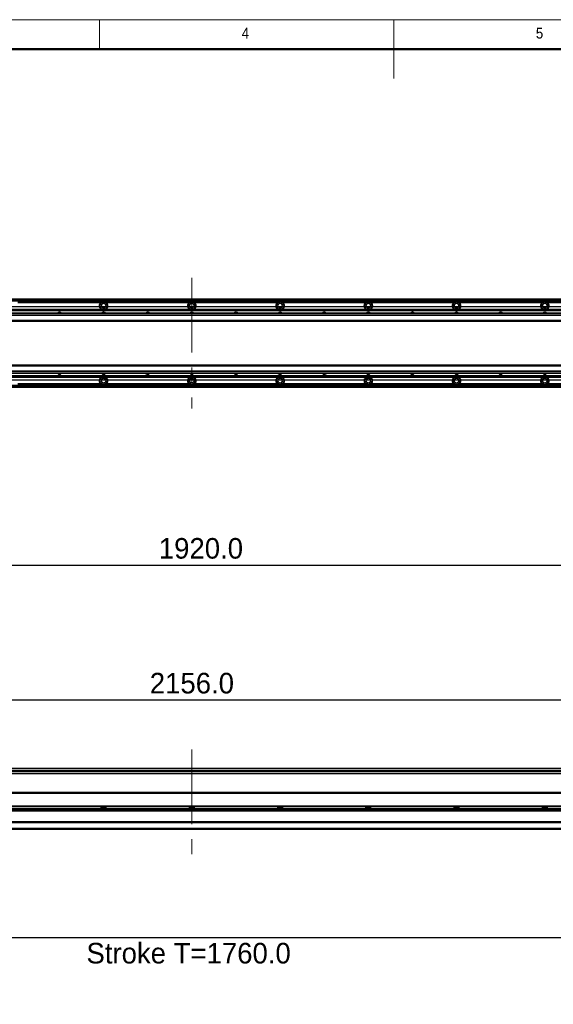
# Model space of a CAD drawing. Header units: millimetres. Extents: x 40 to 3320, y 40 to 2336.
# Tile 7 of 12: x 1171 to 1897, y 997 to 2336. Entities that reach past the tile are written whole.
import ezdxf

# ---------------------------------------------------------------- set-up
doc = ezdxf.new("R2010")
doc.units = ezdxf.units.MM
doc.header["$LTSCALE"] = 8
doc.header["$PDSIZE"] = -1
doc.linetypes.add('CENTERX2', pattern=[20.32, 12.7, -2.54, 2.54, -2.54])
doc.layers.add('黑色实线', color=7, linetype='Continuous')
doc.styles.add('SLDTEXTSTYLE1', font='Gothic.ttf', dxfattribs={"width": 0.913})
doc.styles.add('SLDTEXTSTYLE8', font='txt')
doc.dimstyles.new('SLDDIMSTYLE0', dxfattribs={"dimtxt": 28, "dimasz": 16, "dimexe": 0, "dimexo": 0.0625, "dimgap": 7, "dimtad": 2, "dimdec": 1, "dimrnd": 1e-09, "dimzin": 4, "dimdsep": 46, "dimtxsty": 'SLDTEXTSTYLE8', "dimsah": 1, "dimcen": 0.09, "dimadec": 0, "dimazin": 1, "dimtfac": 1, "dimtdec": 1, "dimtmove": 0, "dimatfit": 0, "dimfxl": 0, "dimfrac": 2, "dimtolj": 1, "dimtzin": 12, "dimarcsym": 0})
doc.dimstyles.new('SLDDIMSTYLE5', dxfattribs={"dimtxt": 28, "dimasz": 16, "dimexe": 0, "dimexo": 0.0625, "dimgap": 7, "dimtad": 2, "dimdec": 1, "dimrnd": 1e-09, "dimzin": 4, "dimdsep": 46, "dimtxsty": 'SLDTEXTSTYLE8', "dimsah": 1, "dimcen": 0.09, "dimadec": 0, "dimazin": 1, "dimtfac": 1, "dimtdec": 1, "dimtofl": 0, "dimtmove": 0, "dimatfit": 3, "dimfxl": 0, "dimfrac": 2, "dimtolj": 1, "dimtzin": 12, "dimarcsym": 0})

# ---------------------------------------------------------------- blocks, each defined once
blk = doc.blocks.new('_D_8')
at = {"layer": '黑色实线'}
for p, q in [((2563.5, 1945.9), (2563.5, 1977.9)), ((506.7, 1945.9), (2571.5, 1945.9)), ((2563.5, 1845.9), (2563.5, 1945.9)), ((506.7, 1845.9), (2571.5, 1845.9)), ((2563.5, 1845.9), (2563.5, 1813.9))]:
    blk.add_line(p, q, dxfattribs=at)
for points in [[(2563.5, 1945.9), (2565.9, 1961.9), (2561.1, 1961.9)], [(2563.5, 1845.9), (2561.1, 1829.9), (2565.9, 1829.9)]]:
    blk.add_solid(points, dxfattribs=at)
at = {"layer": '黑色实线', "insert": (2526.8, 1853.4), "char_height": 28, "attachment_point": 1, "rotation": 90, "style": 'SLDTEXTSTYLE8'}
blk.add_mtext('100.0', dxfattribs=at)
blk = doc.blocks.new('_D_18')
at = {"layer": '黑色实线'}
for p, q in [((445.5, 1784.8), (445.5, 1586.2)), ((2365.5, 1784.8), (2365.5, 1586.2)), ((445.5, 1594.2), (2365.5, 1594.2))]:
    blk.add_line(p, q, dxfattribs=at)
for points in [[(445.5, 1594.2), (461.5, 1591.8), (461.5, 1596.6)], [(2365.5, 1594.2), (2349.5, 1596.6), (2349.5, 1591.8)]]:
    blk.add_solid(points, dxfattribs=at)
at = {"layer": '黑色实线', "insert": (1360.6, 1630.9), "char_height": 28, "attachment_point": 1, "style": 'SLDTEXTSTYLE8'}
blk.add_mtext('1920.0', dxfattribs=at)
blk = doc.blocks.new('_D_19')
at = {"layer": '黑色实线'}
for p, q in [((327.5, 1302.5), (327.5, 1418.8)), ((327.5, 1410.8), (2483.5, 1410.8)), ((2483.5, 1302.5), (2483.5, 1418.8))]:
    blk.add_line(p, q, dxfattribs=at)
for points in [[(327.5, 1410.8), (343.5, 1408.4), (343.5, 1413.2)], [(2483.5, 1410.8), (2467.5, 1413.2), (2467.5, 1408.4)]]:
    blk.add_solid(points, dxfattribs=at)
at = {"layer": '黑色实线', "insert": (1348.3, 1447.5), "char_height": 28, "attachment_point": 1, "style": 'SLDTEXTSTYLE8'}
blk.add_mtext('2156.0', dxfattribs=at)
blk = doc.blocks.new('_D_24')
at = {"layer": 'Defpoints', "color": 0}
for p in [(509, 1287.9), (2269, 1284.4), (509, 1087.2)]:
    blk.add_point(p, dxfattribs=at)
at = {"layer": '黑色实线', "color": 0, "lineweight": -2}
for p, q in [((509, 1287.8), (509, 1087.2)), ((2269, 1284.3), (2269, 1087.2)), ((2253, 1087.2), (525, 1087.2))]:
    blk.add_line(p, q, dxfattribs=at)
at = {"layer": '黑色实线', "color": 0}
for points in [[(525, 1089.8), (525, 1084.5), (509, 1087.2)], [(2253, 1089.8), (2253, 1084.5), (2269, 1087.2)]]:
    blk.add_solid(points, dxfattribs=at)
at = {"layer": '黑色实线', "color": 0, "insert": (1401.1, 1080.2), "char_height": 28, "attachment_point": 2, "style": 'SLDTEXTSTYLE8'}
blk.add_mtext('\\A1;Stroke T=1760.0', dxfattribs=at)

msp = doc.modelspace()

# ---------------------------------------------------------------- linework, layer by layer
at = {"color": 7, "linetype": 'Continuous', "lineweight": 18}
for p, q in [((3320, 2336), (40, 2336)), ((1280, 2296), (1280, 2336)), ((1680, 2336), (1680, 2256)), ((80, 2296), (3280, 2296))]:
    msp.add_line(p, q, dxfattribs=at)
at = {"color": 7, "linetype": 'Continuous', "lineweight": 50}
msp.add_line((3280, 2296), (80, 2296), dxfattribs=at)
at = {"color": 7, "linetype": 'Continuous', "lineweight": 35}
for p, q in [((2326.0144926, 1955.9525148), (485.0144721, 1955.9525148)), ((485.0144721, 1955.7525152), (2326.0144926, 1955.7525152)), ((485.0144721, 1955.5525155), (2326.0144926, 1955.5525155)), ((2326.0144926, 1955.4525138), (485.0144721, 1955.4525138)), ((2326.0144926, 1953.4473763), (485.0144721, 1953.4473763)), ((1282.3449112, 1951.447376), (1168.6840988, 1951.447376)), ((1402.3449159, 1951.447376), (1288.6841035, 1951.447376)), ((1522.3449207, 1951.447376), (1408.6839891, 1951.447376)), ((1642.3449255, 1951.447376), (1528.6839939, 1951.447376)), ((1762.3449302, 1951.447376), (1648.6839986, 1951.447376)), ((1882.344935, 1951.447376), (1768.6840034, 1951.447376)), ((2002.3449398, 1951.447376), (1888.6840082, 1951.447376)), ((2451.0144926, 1936.9525136), (360.0144721, 1936.9525136)), ((2451.0144926, 1933.9525112), (360.0144721, 1933.9525112)), ((510.5144716, 1941.9473753), (2300.5144334, 1941.9473753)), ((510.5144716, 1941.6543552), (2300.5144334, 1941.6543552)), ((510.5144716, 1940.7554948), (2300.5144334, 1940.7554948)), ((510.5144716, 1940.4624746), (2300.5144334, 1940.4624746)), ((2451.0144926, 1926.9525101), (360.0144721, 1926.9525101)), ((360.0144721, 1925.9525099), (2451.0144926, 1925.9525099)), ((2451.0144926, 1865.952515), (360.0144721, 1865.952515)), ((2451.0144926, 1864.9525167), (360.0144721, 1864.9525167)), ((2451.0144926, 1857.9525174), (360.0144721, 1857.9525174)), ((2451.0144926, 1854.952515), (360.0144721, 1854.952515)), ((510.5144716, 1851.4425502), (2300.5144334, 1851.4425502)), ((510.5144716, 1851.1495338), (2300.5144334, 1851.1495338)), ((510.5144716, 1850.2506697), (2300.5144334, 1850.2506697)), ((510.5144716, 1849.9576532), (2300.5144334, 1849.9576532)), ((2297.0144487, 1838.4576523), (516.0144604, 1838.4576523)), ((2297.0144487, 1835.9525138), (516.0144604, 1835.9525138)), ((1282.3449112, 1840.4576526), (1168.6840988, 1840.4576526)), ((1402.3449159, 1840.4576526), (1288.6841035, 1840.4576526)), ((1522.3449207, 1840.4576526), (1408.6839891, 1840.4576526)), ((1642.3449255, 1840.4576526), (1528.6839939, 1840.4576526)), ((1762.3449302, 1840.4576526), (1648.6839986, 1840.4576526)), ((1882.344935, 1840.4576526), (1768.6840034, 1840.4576526)), ((2002.3449398, 1840.4576526), (1888.6840082, 1840.4576526)), ((2451.0144926, 1317.2313724), (360.0144721, 1317.2313724)), ((2297.0144487, 1310.7313741), (516.0144604, 1310.7313741)), ((2269.0145708, 1284.8213803), (455.5144644, 1284.8213803)), ((505.3644813, 1284.8813761), (2269.0145708, 1284.8813761)), ((2326.2712694, 1259.8213753), (484.757576, 1259.8213753)), ((2325.5145288, 1266.2782673), (485.5144656, 1266.2782673)), ((2325.5145288, 1262.8782675), (485.5144656, 1262.8782675)), ((1282.3449112, 1266.2782673), (1282.3449112, 1262.8782675)), ((1288.6841035, 1264.878726), (1282.3449112, 1264.878726)), ((1288.6841035, 1262.8782675), (1288.6841035, 1266.2782673)), ((1402.3449159, 1266.2782673), (1402.3449159, 1262.8782675)), ((1408.6839891, 1264.878726), (1402.3449159, 1264.878726)), ((1408.6839891, 1262.8782675), (1408.6839891, 1266.2782673)), ((1522.3449207, 1266.2782673), (1522.3449207, 1262.8782675)), ((1528.6839939, 1264.878726), (1522.3449207, 1264.878726)), ((1528.6839939, 1262.8782675), (1528.6839939, 1266.2782673)), ((1642.3449255, 1266.2782673), (1642.3449255, 1262.8782675)), ((1648.6839986, 1264.878726), (1642.3449255, 1264.878726)), ((1648.6839986, 1262.8782675), (1648.6839986, 1266.2782673)), ((1762.3449302, 1266.2782673), (1762.3449302, 1262.8782675)), ((1768.6840034, 1264.878726), (1762.3449302, 1264.878726)), ((1768.6840034, 1262.8782675), (1768.6840034, 1266.2782673)), ((1882.344935, 1266.2782673), (1882.344935, 1262.8782675)), ((1888.6840082, 1264.878726), (1882.344935, 1264.878726)), ((1888.6840082, 1262.8782675), (1888.6840082, 1266.2782673)), ((2471.5144373, 1244.8213749), (339.5144678, 1244.8213749)), ((2471.5144373, 1243.8213748), (339.5144678, 1243.8213748)), ((2471.5144373, 1235.8813746), (339.5144678, 1235.8813746)), ((2471.5144373, 1234.8813744), (339.5144678, 1234.8813744))]:
    msp.add_line(p, q, dxfattribs=at)
at = {"color": 8, "linetype": 'Continuous', "lineweight": 35}
for p, q in [((2326.0144926, 1954.9525128), (485.0144721, 1954.9525128)), ((2297.0144487, 1836.9525121), (516.0144604, 1836.9525121)), ((2300.5144334, 1314.2313738), (510.5144716, 1314.2313738)), ((2300.5144334, 1313.7313727), (510.5144716, 1313.7313727)), ((2269.5743776, 1283.8213783), (455.5144644, 1283.8213783)), ((2325.5145288, 1260.8213745), (485.5144656, 1260.8213745))]:
    msp.add_line(p, q, dxfattribs=at)
at = {"color": 7, "linetype": 'Continuous', "lineweight": 35}
for centre in [(1285.5144678, 1946.9525138), (1405.5144678, 1946.9525138), (1525.5144678, 1946.9525138), (1645.5144678, 1946.9525138), (1765.5144678, 1946.9525138), (1885.5144678, 1946.9525138), (1285.5144678, 1844.9525138), (1405.5144678, 1844.9525138), (1525.5144678, 1844.9525138), (1645.5144678, 1844.9525138), (1765.5144678, 1844.9525138), (1885.5144678, 1844.9525138)]:
    msp.add_circle(centre, 3.3, dxfattribs=at)
for centre, radius, start, end in [((1285.5144678, 1946.9525138), 5.5, 125.1897877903, 245.5088204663), ((1285.5144678, 1946.9525138), 5.5, 294.4911795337, 54.8102122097), ((1405.5144678, 1946.9525138), 5.5, 125.1897877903, 245.5088204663), ((1405.5144678, 1946.9525138), 5.5, 294.4911795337, 54.8102122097), ((1525.5144678, 1946.9525138), 5.5, 125.1897877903, 245.5088204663), ((1525.5144678, 1946.9525138), 5.5, 294.4911795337, 54.8102122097), ((1645.5144678, 1946.9525138), 5.5, 125.1897877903, 245.5088204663), ((1645.5144678, 1946.9525138), 5.5, 294.4911795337, 54.8102122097), ((1765.5144678, 1946.9525138), 5.5, 125.1897877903, 245.5088204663), ((1765.5144678, 1946.9525138), 5.5, 294.4911795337, 54.8102122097), ((1885.5144678, 1946.9525138), 5.5, 125.1897877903, 245.5088204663), ((1885.5144678, 1946.9525138), 5.5, 294.4911795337, 54.8102122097), ((1225.5144678, 1934.4473757), 3.75, 41.9157203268, 138.0842796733), ((1285.5144678, 1934.4473757), 3.75, 41.9157203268, 138.0842796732), ((1345.5144678, 1934.4473757), 3.75, 41.9157203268, 138.0842796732), ((1405.5144678, 1934.4473757), 3.75, 41.9157203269, 138.0842796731), ((1465.5144678, 1934.4473757), 3.75, 41.9157203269, 138.0842796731), ((1525.5144678, 1934.4473757), 3.75, 41.915720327, 138.084279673), ((1585.5144678, 1934.4473757), 3.75, 41.915720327, 138.084279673), ((1645.5144678, 1934.4473757), 3.75, 41.9157203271, 138.0842796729), ((1705.5144678, 1934.4473757), 3.75, 41.9157203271, 138.0842796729), ((1765.5144678, 1934.4473757), 3.75, 41.9157203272, 138.0842796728), ((1825.5144678, 1934.4473757), 3.75, 41.9157203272, 138.0842796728), ((1885.5144678, 1934.4473757), 3.75, 41.9157203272, 138.0842796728), ((1225.5144678, 1857.4576518), 3.75, 221.9157203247, 318.0842796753), ((1285.5144678, 1844.9525138), 5.5, 114.4911795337, 234.8102122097), ((1285.5144678, 1857.4576518), 3.75, 221.9157203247, 318.0842796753), ((1285.5144678, 1844.9525138), 5.5, 305.1897877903, 65.5088204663), ((1345.5144678, 1857.4576518), 3.75, 221.9157203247, 318.0842796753), ((1405.5144678, 1844.9525138), 5.5, 114.4911795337, 234.8102122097), ((1405.5144678, 1857.4576518), 3.75, 221.9157203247, 318.0842796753), ((1405.5144678, 1844.9525138), 5.5, 305.1897877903, 65.5088204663), ((1465.5144678, 1857.4576518), 3.75, 221.9157203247, 318.0842796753), ((1525.5144678, 1844.9525138), 5.5, 114.4911795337, 234.8102122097), ((1525.5144678, 1857.4576518), 3.75, 221.9157203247, 318.0842796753), ((1525.5144678, 1844.9525138), 5.5, 305.1897877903, 65.5088204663), ((1585.5144678, 1857.4576518), 3.75, 221.9157203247, 318.0842796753), ((1645.5144678, 1844.9525138), 5.5, 114.4911795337, 234.8102122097), ((1645.5144678, 1857.4576518), 3.75, 221.9157203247, 318.0842796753), ((1645.5144678, 1844.9525138), 5.5, 305.1897877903, 65.5088204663), ((1705.5144678, 1857.4576518), 3.75, 221.9157203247, 318.0842796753), ((1765.5144678, 1844.9525138), 5.5, 114.4911795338, 234.8102122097), ((1765.5144678, 1857.4576518), 3.75, 221.9157203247, 318.0842796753), ((1765.5144678, 1844.9525138), 5.5, 305.1897877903, 65.5088204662), ((1825.5144678, 1857.4576518), 3.75, 221.9157203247, 318.0842796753), ((1885.5144678, 1844.9525138), 5.5, 114.4911795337, 234.8102122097), ((1885.5144678, 1857.4576518), 3.75, 221.9157203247, 318.0842796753), ((1885.5144678, 1844.9525138), 5.5, 305.1897877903, 65.5088204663)]:
    msp.add_arc(centre, radius, start, end, dxfattribs=at)
for points, knots in [([(1288.6841035, 1951.447376), (1288.2245925, 1951.71677), (1287.2761449, 1952.2728091), (1285.5922376, 1952.5322299), (1283.8500793, 1952.3166993), (1282.8445318, 1951.7359364), (1282.3449112, 1951.447376)], [0, 0, 0, 0, 0.235694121, 0.4864812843, 0.744850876, 1, 1, 1, 1]), ([(1408.6839891, 1951.447376), (1408.2245188, 1951.7167711), (1407.2761227, 1952.2728317), (1405.59224, 1952.5322251), (1403.8500846, 1952.3167005), (1402.8445368, 1951.7359368), (1402.3449159, 1951.447376)], [0, 0, 0, 0, 0.2356821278, 0.4864732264, 0.7448468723, 1, 1, 1, 1]), ([(1528.6839939, 1951.447376), (1528.2245236, 1951.7167711), (1527.2761275, 1952.2728317), (1525.5922447, 1952.5322251), (1523.8500894, 1952.3167005), (1522.8445415, 1951.7359368), (1522.3449207, 1951.447376)], [0, 0, 0, 0, 0.2356821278, 0.4864732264, 0.7448468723, 1, 1, 1, 1]), ([(1648.6839986, 1951.447376), (1648.2245283, 1951.7167711), (1647.2761322, 1952.2728317), (1645.5922495, 1952.5322251), (1643.8500942, 1952.3167005), (1642.8445463, 1951.7359368), (1642.3449255, 1951.447376)], [0, 0, 0, 0, 0.2356821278, 0.4864732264, 0.7448468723, 1, 1, 1, 1]), ([(1768.6840034, 1951.447376), (1768.2245331, 1951.7167711), (1767.276137, 1952.2728317), (1765.5922543, 1952.5322251), (1763.8500989, 1952.3167005), (1762.8445511, 1951.7359368), (1762.3449302, 1951.447376)], [0, 0, 0, 0, 0.2356821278, 0.4864732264, 0.7448468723, 1, 1, 1, 1]), ([(1888.6840082, 1951.447376), (1888.2245379, 1951.7167711), (1887.2761418, 1952.2728317), (1885.592259, 1952.5322251), (1883.8501037, 1952.3167005), (1882.8445558, 1951.7359368), (1882.344935, 1951.447376)], [0, 0, 0, 0, 0.2356821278, 0.4864732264, 0.7448468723, 1, 1, 1, 1]), ([(1282.3449112, 1840.4576526), (1282.8044224, 1840.1882587), (1283.7528364, 1839.6322397), (1285.4367335, 1839.3727958), (1287.1789015, 1839.5883108), (1288.184483, 1840.1690927), (1288.6841035, 1840.4576526)], [0, 0, 0, 0, 0.2356940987, 0.4864638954, 0.7448509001, 1, 1, 1, 1]), ([(1402.3449159, 1840.4576526), (1402.8043862, 1840.1882574), (1403.7527823, 1839.6321969), (1405.4366651, 1839.3728035), (1407.1788204, 1839.5883281), (1408.1843683, 1840.1690918), (1408.6839891, 1840.4576526)], [0, 0, 0, 0, 0.2356821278, 0.4864732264, 0.7448468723, 1, 1, 1, 1]), ([(1522.3449207, 1840.4576526), (1522.804391, 1840.1882574), (1523.7527871, 1839.6321969), (1525.4366698, 1839.3728035), (1527.1788252, 1839.5883281), (1528.184373, 1840.1690918), (1528.6839939, 1840.4576526)], [0, 0, 0, 0, 0.2356821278, 0.4864732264, 0.7448468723, 1, 1, 1, 1]), ([(1642.3449255, 1840.4576526), (1642.8043958, 1840.1882574), (1643.7527919, 1839.6321969), (1645.4366746, 1839.3728035), (1647.1788299, 1839.5883281), (1648.1843778, 1840.1690918), (1648.6839986, 1840.4576526)], [0, 0, 0, 0, 0.2356821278, 0.4864732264, 0.7448468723, 1, 1, 1, 1]), ([(1762.3449302, 1840.4576526), (1762.8044006, 1840.1882574), (1763.7527966, 1839.6321969), (1765.4366794, 1839.3728035), (1767.1788347, 1839.5883281), (1768.1843826, 1840.1690918), (1768.6840034, 1840.4576526)], [0, 0, 0, 0, 0.2356821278, 0.4864732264, 0.7448468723, 1, 1, 1, 1]), ([(1882.344935, 1840.4576526), (1882.8044053, 1840.1882574), (1883.7528014, 1839.6321969), (1885.4366841, 1839.3728035), (1887.1788395, 1839.5883281), (1888.1843873, 1840.1690918), (1888.6840082, 1840.4576526)], [0, 0, 0, 0, 0.2356821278, 0.4864732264, 0.7448468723, 1, 1, 1, 1])]:
    msp.add_open_spline(points, degree=3, knots=knots, dxfattribs=at)
at = {"layer": '黑色实线', "linetype": 'CENTERX2', "lineweight": 18}
for p, q in [((1405.5144678, 1984.7525138), (1405.5144678, 1807.1525138)), ((1405.5144678, 1343.1813749), (1405.5144678, 1184.8813749))]:
    msp.add_line(p, q, dxfattribs=at)

# ---------------------------------------------------------------- texts
at = {"color": 7, "linetype": 'Continuous', "lineweight": 0, "char_height": 14.8166667, "attachment_point": 1, "style": 'SLDTEXTSTYLE1'}
for s, insert in [('4', (1473.3333333, 2325.1704848)), ('5', (1873.3333333, 2325.1704848))]:
    msp.add_mtext(s, dxfattribs=dict(at, insert=insert))

# ---------------------------------------------------------------- dimensions: what is measured, and where the dimension line sits
at = {"layer": '黑色实线'}
dim = msp.add_linear_dim(base=(2563.5144678, 1945.9473757), p1=(496.5144678, 1845.9473757), p2=(496.5144678, 1945.9473757), angle=90, dimstyle='SLDDIMSTYLE0', dxfattribs=at)
dim.commit()
dim.dimension.update_dxf_attribs({"geometry": '_D_8', "text_midpoint": (2563.5144678, 1898.0354585), "dimtype": 160})
for base, p1, p2, picture, middle in [((2365.5144678, 1594.1524638), (445.5144678, 1794.9973757), (2365.5144678, 1794.9973757), '_D_18', (1415.2691577, 1594.1524638)), ((2483.5144678, 1410.7823967), (327.5144678, 1292.3813749), (2483.5144678, 1292.3813749), '_D_19', (1403.0323772, 1410.7823967))]:
    dim = msp.add_linear_dim(base=base, p1=p1, p2=p2, dimstyle='SLDDIMSTYLE5', dxfattribs=at)
    dim.commit()
    dim.dimension.update_dxf_attribs({"geometry": picture, "text_midpoint": middle, "dimtype": 160})
dim = msp.add_linear_dim(base=(509.0144678, 1087.1599576), p1=(2269.0144678, 1284.3813749), p2=(509.0144678, 1287.8813749), text='Stroke T=<>', dimstyle='SLDDIMSTYLE5', dxfattribs=at)
dim.commit()
dim.dimension.update_dxf_attribs({"geometry": '_D_24', "text_midpoint": (1401.1008428, 1087.1599576), "dimtype": 160})

doc.saveas('drawing.dxf')
